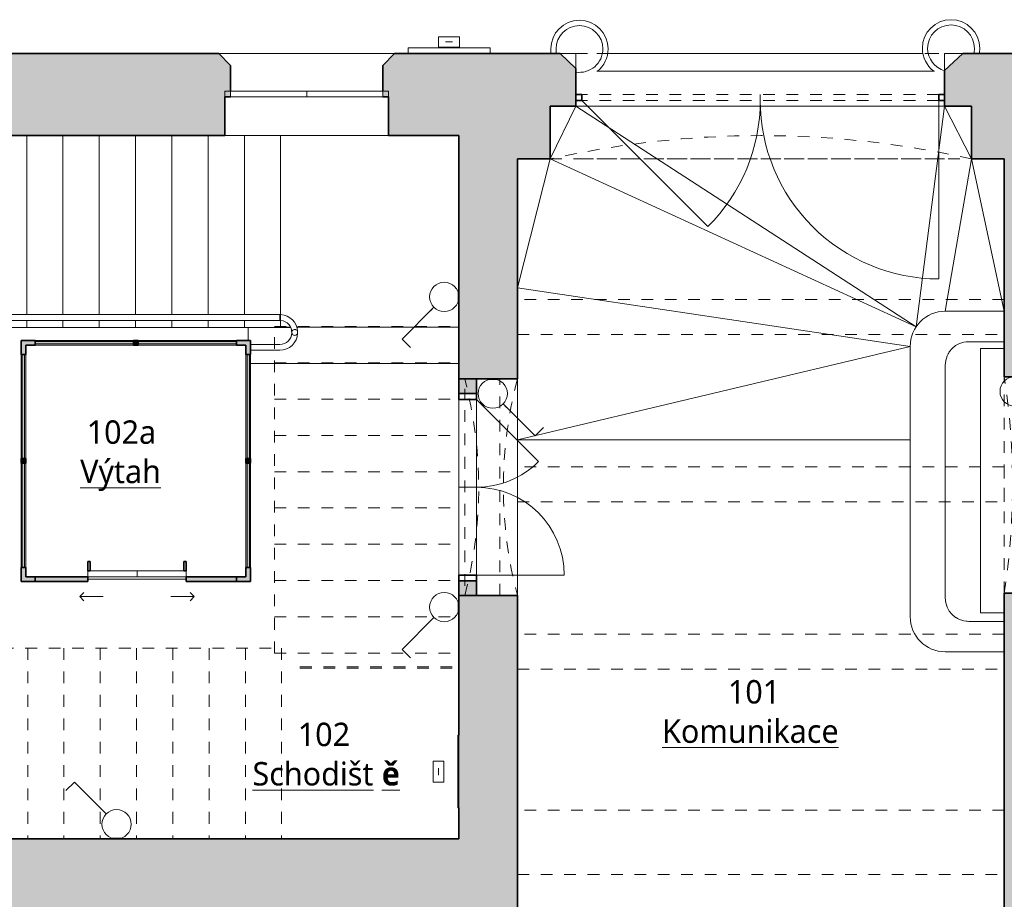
# Model space of a CAD drawing. Header units: metres. Extents: x -0.3 to 46.2, y -4.9 to 27.9.
# Tile 8 of 18: x 13.4 to 21.8, y 7.5 to 15. Entities that reach past the tile are written whole.
import ezdxf

# ---------------------------------------------------------------- set-up
doc = ezdxf.new("R2010")
doc.units = ezdxf.units.M
for name, pattern in [('AV - Carkovana 2mm', [0.0027, 0.002, -0.0007]), ('AV - Cerch_ 1 tecka 4mm', [0.006, 0.004, -0.001, 0, -0.001]), ('AV - Cerch_ 2 tecky 4mm', [0.008, 0.004, -0.0015, 0, -0.001, 0, -0.0015])]:
    doc.linetypes.add(name, pattern=pattern)
doc.layers.add('AV-MISTNOSTI', color=5, linetype='Continuous', lineweight=5, true_color=0x0000ff)
doc.layers.add('AV-TEXTY', color=5, linetype='Continuous', lineweight=13, true_color=0x0000ff)
doc.layers.add('AV-SRAFY', color=7, linetype='Continuous', lineweight=35)
doc.layers.add('AV-STAVBA', color=7, linetype='Continuous', lineweight=18)
doc.styles.add('Trebuchet MS_B', font='trebuc.ttf', dxfattribs={"height": 0.2})

# ---------------------------------------------------------------- blocks, each defined once
blk = doc.blocks.new('GM_Otvor s půlkruhovým nadpražím - 1850x3270-946843-1NP')
at = {"layer": 'AV-STAVBA', "color": 254, "linetype": 'AV - Cerch_ 1 tecka 4mm', "lineweight": 13, "true_color": 0xcccccc}
for p, q in [((-0.925, 0.25), (0.925, 0.25)), ((0.925, -0.25), (-0.925, -0.25))]:
    blk.add_line(p, q, dxfattribs=at)
for centre, start, end in [((0, 6.3266), 261.3447, 278.6553), ((0, -6.3266), 81.3447, 98.6553)]:
    blk.add_arc(centre, 6.1466, start, end, dxfattribs=at)
blk = doc.blocks.new('Systémový panel - Prosklený panel - Interiérový-1045121-1NP')
at = {"layer": 'AV-STAVBA', "true_color": 0xcccccc}
blk.add_hatch(color=254, dxfattribs=at).paths.add_polyline_path([(0.42, -0.01), (0.42, 0.01), (-0.42, 0.01), (-0.42, -0.01), (0.2181, -0.01)])
at = {"layer": 'AV-STAVBA', "color": 254, "true_color": 0xcccccc}
for p, q in [((0.42, 0.01), (-0.42, 0.01)), ((-0.42, 0.01), (-0.42, -0.01)), ((0.42, -0.01), (0.42, 0.01)), ((-0.42, -0.01), (0.42, -0.01))]:
    blk.add_line(p, q, dxfattribs=at)
blk = doc.blocks.new('Systémový panel - Prosklený panel - Interiérový-1045395-1NP')
at = {"layer": 'AV-STAVBA', "true_color": 0xcccccc}
blk.add_hatch(color=254, dxfattribs=at).paths.add_polyline_path([(-0.445, 0.01), (-0.445, -0.01), (0.445, -0.01), (0.445, 0.01), (0.2493, 0.01)])
at = {"layer": 'AV-STAVBA', "color": 254, "true_color": 0xcccccc}
for p, q in [((0.445, 0.01), (-0.445, 0.01)), ((-0.445, 0.01), (-0.445, -0.01)), ((0.445, -0.01), (0.445, 0.01)), ((-0.445, -0.01), (0.445, -0.01))]:
    blk.add_line(p, q, dxfattribs=at)
blk = doc.blocks.new('L Corner Mullion - 100x100-1044972-1NP')
at = {"layer": 'AV-STAVBA', "true_color": 0xcccccc}
blk.add_hatch(color=254, dxfattribs=at).paths.add_polyline_path([(-0.02, 0.1), (-0.02, 0.02), (-0.1, 0.02), (-0.1, -0.02), (0.02, -0.02), (0.02, 0.1)])
at = {"layer": 'AV-STAVBA', "color": 254, "lineweight": 35, "true_color": 0xcccccc}
for p, q in [((0.02, 0.1), (-0.02, 0.1)), ((-0.02, 0.1), (-0.02, 0.02)), ((0.02, -0.02), (0.02, 0.1)), ((-0.02, 0.02), (-0.1, 0.02)), ((-0.1, 0.02), (-0.1, -0.02)), ((-0.1, -0.02), (0.02, -0.02))]:
    blk.add_line(p, q, dxfattribs=at)
blk = doc.blocks.new('L Corner Mullion - 100x100-1045031-1NP')
at = {"layer": 'AV-STAVBA', "true_color": 0xcccccc}
blk.add_hatch(color=254, dxfattribs=at).paths.add_polyline_path([(-0.02, 0.1), (0.02, 0.1), (0.02, -0.02), (-0.1, -0.02), (-0.1, 0.02), (-0.02, 0.02)])
at = {"layer": 'AV-STAVBA', "color": 254, "lineweight": 35, "true_color": 0xcccccc}
for p, q in [((-0.02, 0.1), (0.02, 0.1)), ((-0.02, 0.02), (-0.02, 0.1)), ((0.02, 0.1), (0.02, -0.02)), ((-0.1, -0.02), (-0.1, 0.02)), ((-0.1, 0.02), (-0.02, 0.02)), ((0.02, -0.02), (-0.1, -0.02))]:
    blk.add_line(p, q, dxfattribs=at)
blk = doc.blocks.new('Obdélníková příčel - Koncepční příčel interiérová 80_40-1045120-1NP')
at = {"layer": 'AV-STAVBA', "color": 254, "true_color": 0xcccccc}
for p, q in [((13.5448, 12.2982), (14.3848, 12.2982)), ((14.3848, 12.2582), (13.5448, 12.2582))]:
    blk.add_line(p, q, dxfattribs=at)
blk = doc.blocks.new('L Corner Mullion - 100x100-1044994-1NP')
at = {"layer": 'AV-STAVBA', "true_color": 0xcccccc}
blk.add_hatch(color=254, dxfattribs=at).paths.add_polyline_path([(0.02, 0.1), (-0.02, 0.1), (-0.02, 0.02), (-0.1, 0.02), (-0.1, -0.02), (0.02, -0.02)])
at = {"layer": 'AV-STAVBA', "color": 254, "lineweight": 35, "true_color": 0xcccccc}
for p, q in [((0.02, 0.1), (-0.02, 0.1)), ((-0.02, 0.1), (-0.02, 0.02)), ((0.02, -0.02), (0.02, 0.1)), ((-0.02, 0.02), (-0.1, 0.02)), ((-0.1, 0.02), (-0.1, -0.02)), ((-0.1, -0.02), (0.02, -0.02))]:
    blk.add_line(p, q, dxfattribs=at)
blk = doc.blocks.new('Obdélníková příčel - Koncepční příčel interiérová 80_40-1045391-1NP')
at = {"layer": 'AV-STAVBA', "color": 254, "true_color": 0xcccccc}
for p, q in [((13.4248, 10.3582), (13.4248, 11.2482)), ((13.4648, 11.2482), (13.4648, 10.3582))]:
    blk.add_line(p, q, dxfattribs=at)
blk = doc.blocks.new('L Corner Mullion - 100x100-1045567-1NP')
at = {"layer": 'AV-STAVBA', "true_color": 0xcccccc}
blk.add_hatch(color=254, dxfattribs=at).paths.add_polyline_path([(-0.1, -0.02), (0.02, -0.02), (0.02, 0.1), (-0.02, 0.1), (-0.02, 0.02), (-0.1, 0.02)])
at = {"layer": 'AV-STAVBA', "color": 254, "lineweight": 35, "true_color": 0xcccccc}
for p, q in [((0.02, 0.1), (-0.02, 0.1)), ((-0.02, 0.1), (-0.02, 0.02)), ((0.02, -0.02), (0.02, 0.1)), ((-0.02, 0.02), (-0.1, 0.02)), ((-0.1, 0.02), (-0.1, -0.02)), ((-0.1, -0.02), (0.02, -0.02))]:
    blk.add_line(p, q, dxfattribs=at)
blk = doc.blocks.new('Obdélníková příčel - Koncepční příčel interiérová 40_40-1045116-1NP')
at = {"layer": 'AV-STAVBA', "true_color": 0xcccccc}
blk.add_hatch(color=254, dxfattribs=at).paths.add_polyline_path([(-0.02, 0.02), (0.02, 0.02), (0.02, -0.02), (-0.02, -0.02)])
at = {"layer": 'AV-STAVBA', "color": 254, "lineweight": 35, "true_color": 0xcccccc}
for p, q in [((-0.02, 0.02), (0.02, 0.02)), ((-0.02, -0.02), (-0.02, 0.02)), ((0.02, 0.02), (0.02, -0.02)), ((0.02, -0.02), (-0.02, -0.02))]:
    blk.add_line(p, q, dxfattribs=at)
blk = doc.blocks.new('Obdélníková příčel - Koncepční příčel interiérová 40_40-V2-1NP')
at = {"layer": 'AV-STAVBA', "true_color": 0xcccccc}
blk.add_hatch(color=254, dxfattribs=at).paths.add_polyline_path([(-0.02, -0.02), (-0.02, 0.02), (0.02, 0.02), (0.02, -0.02)])
at = {"layer": 'AV-STAVBA', "color": 254, "lineweight": 35, "true_color": 0xcccccc}
for p, q in [((-0.02, 0.02), (0.02, 0.02)), ((-0.02, -0.02), (-0.02, 0.02)), ((0.02, 0.02), (0.02, -0.02)), ((0.02, -0.02), (-0.02, -0.02))]:
    blk.add_line(p, q, dxfattribs=at)
blk = doc.blocks.new('DO_2_Ocel__posuvné_výtahové - 800x1970-1045821-1NP')
at = {"layer": 'AV-STAVBA', "color": 254, "lineweight": 35, "true_color": 0xcccccc}
for p, q in [((-0.4, 0.15), (-0.42, 0.15)), ((-0.42, 0.15), (-0.42, 0.07)), ((-0.4, 0.07), (-0.4, 0.15)), ((0.42, 0.15), (0.4, 0.15)), ((0.4, 0.15), (0.4, 0.07)), ((0.42, 0.07), (0.42, 0.15)), ((-0.42, 0.07), (-0.4, 0.07)), ((0.4, 0.07), (0.42, 0.07))]:
    blk.add_line(p, q, dxfattribs=at)
at = {"layer": 'AV-STAVBA', "color": 254, "linetype": 'AV - Cerch_ 1 tecka 4mm', "true_color": 0xcccccc}
blk.add_line((-0.52, 0.02), (0.52, 0.02), dxfattribs=at)
at = {"layer": 'AV-STAVBA', "color": 254, "true_color": 0xcccccc}
for p, q in [((-0.42, 0.07), (0, 0.07)), ((-0.42, 0.02), (-0.42, 0.07)), ((0, 0.02), (-0.42, 0.02)), ((0, 0.07), (0.42, 0.07)), ((0, 0.07), (0.42, 0.07)), ((0, 0.02), (0, 0.07)), ((0.42, 0.02), (0, 0.02)), ((0.42, 0.07), (0.42, 0.02)), ((-0.4896, -0.15), (-0.4542, -0.1146)), ((-0.4896, -0.15), (-0.2896, -0.15)), ((-0.4896, -0.15), (-0.4542, -0.1854)), ((0.4896, -0.15), (0.2896, -0.15)), ((0.4896, -0.15), (0.4542, -0.1146)), ((0.4896, -0.15), (0.4542, -0.1854))]:
    blk.add_line(p, q, dxfattribs=at)
blk = doc.blocks.new('WI_2222_bez středního sloupku - 1400x3440-1056768-1NP')
at = {"layer": 'AV-STAVBA', "color": 254, "true_color": 0xcccccc}
for p, q in [((-0.7, -0.02), (-0.7, 0.03)), ((-0.7, 0.03), (0.7, 0.03)), ((0, 0.03), (-0.65, 0.03)), ((-0.65, 0.03), (-0.65, -0.02)), ((-0.65, -0.02), (-0.65, 0.03)), ((0.65, 0.03), (0, 0.03)), ((0, 0.03), (0, -0.02)), ((0, 0.03), (0, -0.02)), ((0.65, 0.03), (0.65, -0.02)), ((0.65, -0.02), (0.65, 0.03)), ((0.7, -0.02), (0.7, 0.03)), ((-0.7, -0.02), (0.7, -0.02)), ((-0.65, -0.02), (0, -0.02)), ((0, -0.02), (0.65, -0.02))]:
    blk.add_line(p, q, dxfattribs=at)
blk = doc.blocks.new('GM_Nika s klenutým nadpražím - 3600x5090-1339502-1NP')
at = {"layer": 'AV-STAVBA', "color": 254, "linetype": 'AV - Cerch_ 1 tecka 4mm', "lineweight": 13, "true_color": 0xcccccc}
for p, q in [((1.8, 0.45), (-1.8, 0.45)), ((1.8, -0.45), (-1.8, -0.45))]:
    blk.add_line(p, q, dxfattribs=at)
blk.add_arc((0, 8.45), 8.2, 257.31962, 282.68038, dxfattribs=at)
blk = doc.blocks.new('DO_2_Ocel__členěné prosklené vrata - 1500x1970-1344151-1NP')
at = {"layer": 'AV-STAVBA', "color": 254, "true_color": 0xcccccc}
for p, q in [((-1.525, 1.475), (-1.525, -0.05)), ((1.525, -0.05), (0.4467, 1.0283)), ((0, -0.05), (0, -0.1))]:
    blk.add_line(p, q, dxfattribs=at)
at = {"layer": 'AV-STAVBA', "color": 254, "linetype": 'AV - Cerch_ 1 tecka 4mm', "true_color": 0xcccccc}
for p, q in [((-1.575, 0.45), (1.575, 0.45)), ((-1.525, -0.05), (1.525, -0.05)), ((-1.525, -0.1), (1.525, -0.1)), ((1.575, -0.45), (-1.575, -0.45))]:
    blk.add_line(p, q, dxfattribs=at)
at = {"layer": 'AV-STAVBA', "color": 254, "lineweight": 35, "true_color": 0xcccccc}
for p, q in [((-1.525, -0.05), (-1.575, -0.05)), ((-1.525, -0.1), (-1.525, -0.05)), ((1.575, -0.05), (1.525, -0.05)), ((1.525, -0.05), (1.525, -0.1)), ((-1.575, -0.1), (-1.525, -0.1)), ((1.525, -0.1), (1.575, -0.1))]:
    blk.add_line(p, q, dxfattribs=at)
at = {"layer": 'AV-STAVBA', "color": 254, "true_color": 0xcccccc}
for centre, start, end in [((-1.525, -0.05), 360, 90), ((1.525, -0.05), 135, 180)]:
    blk.add_arc(centre, 1.525, start, end, dxfattribs=at)
blk = doc.blocks.new('GM_Otvor s klenutým nadpražím - 1850x3500-1358595-1NP')
at = {"layer": 'AV-STAVBA', "color": 254, "linetype": 'AV - Cerch_ 1 tecka 4mm', "lineweight": 13, "true_color": 0xcccccc}
for p, q in [((-0.925, 0.25), (0.925, 0.25)), ((0.8415, -0.2), (-0.8415, -0.2))]:
    blk.add_line(p, q, dxfattribs=at)
for centre, start, end in [((0, 3.7551), 255.21663, 284.78337), ((0, -3.7051), 75.21663, 104.78337)]:
    blk.add_arc(centre, 3.6251, start, end, dxfattribs=at)
blk = doc.blocks.new('GM_Otvor_obdélníkový - 3150x3150-1359209-1NP')
at = {"layer": 'AV-STAVBA', "color": 254, "linetype": 'AV - Cerch_ 1 tecka 4mm', "lineweight": 13, "true_color": 0xcccccc}
for p, q in [((-0.925, 0.175), (0.925, 0.175)), ((-0.925, -0.175), (0.925, -0.175)), ((-0.925, -0.175), (0.925, -0.175))]:
    blk.add_line(p, q, dxfattribs=at)
blk = doc.blocks.new('DO_2-L_Obl__členěné_222 - 1250x2750_zdobné-1359526-1NP')
at = {"layer": 'AV-STAVBA', "color": 254, "true_color": 0xcccccc}
for p, q in [((0.75, 0.695), (0.75, -0.055)), ((-0.75, -0.055), (-0.2197, 0.4753)), ((-0.75, -0.055), (0.75, -0.055)), ((-0.75, -0.205), (-0.75, -0.055)), ((0, -0.055), (0, -0.205)), ((0.75, -0.205), (0.75, -0.055)), ((-0.8, -0.205), (-0.75, -0.205)), ((-0.75, -0.205), (0.75, -0.205)), ((0.75, -0.205), (0.8, -0.205))]:
    blk.add_line(p, q, dxfattribs=at)
at = {"layer": 'AV-STAVBA', "color": 254, "lineweight": 35, "true_color": 0xcccccc}
for p, q in [((-0.75, -0.055), (-0.8, -0.055)), ((-0.75, -0.205), (-0.75, -0.055)), ((0.8, -0.055), (0.75, -0.055)), ((0.75, -0.055), (0.75, -0.205)), ((-0.8, -0.205), (-0.75, -0.205)), ((0.75, -0.205), (0.8, -0.205))]:
    blk.add_line(p, q, dxfattribs=at)
at = {"layer": 'AV-STAVBA', "color": 254, "linetype": 'AV - Cerch_ 1 tecka 4mm', "true_color": 0xcccccc}
for p, q in [((-0.75, -0.055), (0.75, -0.055)), ((-0.8, -0.205), (0.8, -0.205)), ((-0.75, -0.205), (0.75, -0.205))]:
    blk.add_line(p, q, dxfattribs=at)
at = {"layer": 'AV-STAVBA', "color": 254, "true_color": 0xcccccc}
for centre, start, end in [((0.75, -0.055), 90, 180), ((-0.75, -0.055), 360, 45)]:
    blk.add_arc(centre, 0.75, start, end, dxfattribs=at)
blk = doc.blocks.new('Railing - BA_Zdobný sloupek zábradlí-1391636-1NP')
at = {"layer": 'AV-STAVBA', "color": 254, "true_color": 0xcccccc}
for p, q in [((0.025, 0.025), (-0.025, 0.025)), ((-0.025, 0.025), (-0.025, -0.025)), ((0.025, -0.025), (0.025, 0.025)), ((-0.025, -0.025), (0.025, -0.025))]:
    blk.add_line(p, q, dxfattribs=at)
at = {"layer": 'AV-STAVBA', "color": 254, "true_color": 0xcccccc, "flags": 128}
for points in [[(0.02, 0), (0.02, 0.0008), (0.0199, 0.0016), (0.0199, 0.0024), (0.0197, 0.0032), (0.0196, 0.004), (0.0194, 0.0048), (0.0192, 0.0055), (0.019, 0.0063), (0.0187, 0.007), (0.0184, 0.0078), (0.0181, 0.0085), (0.0177, 0.0092), (0.0174, 0.0099), (0.0169, 0.0106), (0.0165, 0.0113), (0.016, 0.0119), (0.0156, 0.0126), (0.015, 0.0132), (0.0145, 0.0138), (0.0139, 0.0143), (0.0133, 0.0149), (0.0127, 0.0154), (0.0121, 0.0159), (0.0115, 0.0164), (0.0108, 0.0168), (0.0101, 0.0172), (0.0094, 0.0176), (0.0087, 0.018), (0.008, 0.0183), (0.0072, 0.0186), (0.0065, 0.0189), (0.0057, 0.0192), (0.005, 0.0194), (0.0042, 0.0196), (0.0034, 0.0197), (0.0026, 0.0198), (0.0018, 0.0199), (0.001, 0.02), (0.0002, 0.02), (-0.0006, 0.02), (-0.0014, 0.02), (-0.0022, 0.0199), (-0.003, 0.0198), (-0.0038, 0.0196), (-0.0045, 0.0195), (-0.0053, 0.0193), (-0.0061, 0.0191), (-0.0068, 0.0188), (-0.0076, 0.0185), (-0.0083, 0.0182), (-0.009, 0.0178), (-0.0097, 0.0175), (-0.0104, 0.0171), (-0.0111, 0.0166), (-0.0118, 0.0162), (-0.0124, 0.0157), (-0.013, 0.0152), (-0.0136, 0.0146), (-0.0142, 0.0141), (-0.0147, 0.0135), (-0.0153, 0.0129), (-0.0158, 0.0123), (-0.0163, 0.0116), (-0.0167, 0.011), (-0.0171, 0.0103), (-0.0175, 0.0096), (-0.0179, 0.0089), (-0.0182, 0.0082), (-0.0186, 0.0074), (-0.0188, 0.0067), (-0.0191, 0.0059), (-0.0193, 0.0052), (-0.0195, 0.0044), (-0.0197, 0.0036), (-0.0198, 0.0028), (-0.0199, 0.002), (-0.02, 0.0012), (-0.02, 0.0004), (-0.02, 0)], [(-0.02, 0), (-0.02, -0.0008), (-0.0199, -0.0016), (-0.0199, -0.0024), (-0.0197, -0.0032), (-0.0196, -0.004), (-0.0194, -0.0048), (-0.0192, -0.0055), (-0.019, -0.0063), (-0.0187, -0.007), (-0.0184, -0.0078), (-0.0181, -0.0085), (-0.0177, -0.0092), (-0.0174, -0.0099), (-0.0169, -0.0106), (-0.0165, -0.0113), (-0.016, -0.0119), (-0.0156, -0.0126), (-0.015, -0.0132), (-0.0145, -0.0138), (-0.0139, -0.0143), (-0.0133, -0.0149), (-0.0127, -0.0154), (-0.0121, -0.0159), (-0.0115, -0.0164), (-0.0108, -0.0168), (-0.0101, -0.0172), (-0.0094, -0.0176), (-0.0087, -0.018), (-0.008, -0.0183), (-0.0072, -0.0186), (-0.0065, -0.0189), (-0.0057, -0.0192), (-0.005, -0.0194), (-0.0042, -0.0196), (-0.0034, -0.0197), (-0.0026, -0.0198), (-0.0018, -0.0199), (-0.001, -0.02), (-0.0002, -0.02), (0.0006, -0.02), (0.0014, -0.02), (0.0022, -0.0199), (0.003, -0.0198), (0.0038, -0.0196), (0.0045, -0.0195), (0.0053, -0.0193), (0.0061, -0.0191), (0.0068, -0.0188), (0.0076, -0.0185), (0.0083, -0.0182), (0.009, -0.0178), (0.0097, -0.0175), (0.0104, -0.0171), (0.0111, -0.0166), (0.0118, -0.0162), (0.0124, -0.0157), (0.013, -0.0152), (0.0136, -0.0146), (0.0142, -0.0141), (0.0147, -0.0135), (0.0153, -0.0129), (0.0158, -0.0123), (0.0163, -0.0116), (0.0167, -0.011), (0.0171, -0.0103), (0.0175, -0.0096), (0.0179, -0.0089), (0.0182, -0.0082), (0.0186, -0.0074), (0.0188, -0.0067), (0.0191, -0.0059), (0.0193, -0.0052), (0.0195, -0.0044), (0.0197, -0.0036), (0.0198, -0.0028), (0.0199, -0.002), (0.02, -0.0012), (0.02, -0.0004), (0.02, 0)]]:
    blk.add_lwpolyline(points, dxfattribs=at)
at = {"layer": 'AV-STAVBA', "color": 254, "true_color": 0xcccccc}
for radius, start, end in [(0.06, 115.30778, 180), (0.04, 49.75481, 180), (0.06, 30.60046, 64.69222), (0.06, 180, 340.24487), (0.04, 180, 330)]:
    blk.add_arc((0, 0), radius, start, end, dxfattribs=at)
blk = doc.blocks.new('Railing - Railing-1388629-1NP')
at = {"layer": 'AV-STAVBA', "color": 254, "true_color": 0xcccccc}
for p, q in [((12.852, 12.5182), (12.8298, 12.5182)), ((12.852, 12.4682), (12.8348, 12.4682)), ((15.6348, 12.5182), (12.852, 12.5182)), ((15.6348, 12.4682), (12.852, 12.4682)), ((15.6348, 12.5182), (15.6348, 12.4682))]:
    blk.add_line(p, q, dxfattribs=at)
at = {"rotation": 270}
blk.add_blockref('Railing - BA_Zdobný sloupek zábradlí-1391636-1NP', (12.8048, 12.4932), dxfattribs=at)
blk = doc.blocks.new('SFR_Trám_obdelník - 300x380-1644634-1NP')
at = {"layer": 'AV-STAVBA', "color": 254, "linetype": 'AV - Cerch_ 1 tecka 4mm', "lineweight": 13, "true_color": 0xcccccc}
for p, q in [((2.08, 0.15), (-2.08, 0.15)), ((-2.08, 0.15), (-2.08, -0.15)), ((2.08, -0.15), (2.08, 0.15)), ((-2.08, -0.15), (2.08, -0.15))]:
    blk.add_line(p, q, dxfattribs=at)
blk = doc.blocks.new('SFR_Trám_obdelník - 550x1100-1392536-1NP')
at = {"layer": 'AV-STAVBA', "color": 254, "linetype": 'AV - Cerch_ 1 tecka 4mm', "lineweight": 13, "true_color": 0xcccccc}
for p, q in [((2.08, 0.275), (-2.08, 0.275)), ((-2.08, 0.275), (-2.08, -0.275)), ((2.08, -0.275), (2.08, 0.275)), ((-2.08, -0.275), (2.08, -0.275))]:
    blk.add_line(p, q, dxfattribs=at)
blk = doc.blocks.new('Railing - R_25 mm-1399304-1NP')
at = {"layer": 'AV-STAVBA', "color": 254, "true_color": 0xcccccc, "flags": 128}
for points in [[(-0.025, 0), (-0.0244, 0.0056), (-0.0225, 0.0108), (-0.0195, 0.0156), (-0.0156, 0.0195), (-0.0108, 0.0225), (-0.0056, 0.0244), (0, 0.025)], [(0, 0.025), (0.0056, 0.0244), (0.0108, 0.0225), (0.0156, 0.0195), (0.0195, 0.0156), (0.0225, 0.0108), (0.0244, 0.0056), (0.025, 0)], [(0, -0.025), (-0.0056, -0.0244), (-0.0108, -0.0225), (-0.0156, -0.0195), (-0.0195, -0.0156), (-0.0225, -0.0108), (-0.0244, -0.0056), (-0.025, 0)], [(0.025, 0), (0.0244, -0.0056), (0.0225, -0.0108), (0.0195, -0.0156), (0.0156, -0.0195), (0.0108, -0.0225), (0.0056, -0.0244), (0, -0.025)]]:
    blk.add_lwpolyline(points, dxfattribs=at)
blk = doc.blocks.new('Railing - Railing-1399114-1NP')
at = {"layer": 'AV-STAVBA', "color": 254, "true_color": 0xcccccc}
for p, q in [((15.6348, 12.2632), (15.3848, 12.2632)), ((15.6348, 12.2132), (15.3848, 12.2132))]:
    blk.add_line(p, q, dxfattribs=at)
for radius, start, end in [(0.1025, 270, 85.90264), (0.1525, 2.63199, 87.27161), (0.1525, 270, 357.36801)]:
    blk.add_arc((15.6348, 12.3657), radius, start, end, dxfattribs=at)
blk.add_blockref('Railing - R_25 mm-1399304-1NP', (15.7623, 12.3657))
blk = doc.blocks.new('SFR_IPE - IPE 220-1424619-1NP')
at = {"layer": 'AV-STAVBA', "color": 254, "linetype": 'AV - Carkovana 2mm', "true_color": 0xcccccc}
for p, q in [((0.6799, 0.0065), (-0.6776, 0.0065)), ((0.6799, -0.0065), (-0.6776, -0.0065))]:
    blk.add_line(p, q, dxfattribs=at)
blk = doc.blocks.new('D0089 - 1514 - OÚPSŘ_Benešova_rvt-1-1NP')
at = {"layer": 'AV-SRAFY', "lineweight": 18, "true_color": 0xcccccc}
h = blk.add_hatch(color=254, dxfattribs=at)
h.paths.add_polyline_path([(13.421, 14.0482), (15.1648, 14.0482), (15.1648, 14.3782), (15.2148, 14.3782), (15.2148, 14.6482), (15.1148, 14.7482), (13.3148, 14.7482), (13.2148, 14.6482), (13.2148, 14.3782), (13.2648, 14.3782), (13.2648, 14.0482)])
h.paths.add_polyline_path([(17.1648, 14.0482), (17.4148, 14.0482), (17.4148, 14.7482), (16.6148, 14.7482), (16.5148, 14.6482), (16.5148, 14.3782), (16.5648, 14.3782), (16.5648, 14.0482)])
h.paths.add_polyline_path([(10.6548, 14.0482), (11.8648, 14.0482), (11.8648, 14.3782), (11.9148, 14.3782), (11.9148, 14.6482), (11.8148, 14.7482), (10.6548, 14.7482)])
h = blk.add_hatch(color=254, dxfattribs=at)
h.paths.add_polyline_path([(21.8248, 13.8482), (22.3248, 13.8482), (22.3248, 14.7482), (21.4698, 14.7482), (21.3148, 14.6029), (21.3148, 14.2982), (21.5448, 14.2982), (21.5448, 13.8482), (21.5485, 13.8482)])
h.paths.add_polyline_path([(17.6648, 13.8482), (17.9448, 13.8482), (17.9448, 14.2982), (18.1648, 14.2982), (18.1648, 14.6216), (18.0298, 14.7482), (17.4148, 14.7482), (17.4148, 13.8482), (17.4848, 13.8482)])
h = blk.add_hatch(color=254, dxfattribs=at)
h.paths.add_polyline_path([(17.1648, 7.3582), (17.6648, 7.3582), (17.6648, 10.1182), (17.1648, 10.1182), (17.1648, 8.0382)])
h.paths.add_polyline_path([(17.1648, 11.9682), (17.6648, 11.9682), (17.6648, 13.8482), (17.4148, 13.8482), (17.4148, 14.0482), (17.1648, 14.0482), (17.1648, 12.4966)])
h = blk.add_hatch(color=254, dxfattribs=at)
h.paths.add_polyline_path([(22.3248, 8.5282), (22.3248, 10.137), (21.8248, 10.137), (21.8248, 8.5282)])
h.paths.add_polyline_path([(21.8248, 11.987), (22.3248, 11.987), (22.3248, 13.8482), (21.8248, 13.8482), (21.8248, 12.4966)])
h = blk.add_hatch(color=254, dxfattribs=at)
h.paths.add_polyline_path([(17.1648, 10.1182), (17.3148, 10.1182), (17.3148, 10.2432), (17.1648, 10.2432)])
h.paths.add_polyline_path([(17.3148, 11.8432), (17.3148, 11.9682), (17.1648, 11.9682), (17.1648, 11.8432)])
h = blk.add_hatch(color=254, dxfattribs=at)
h.paths.add_polyline_path([(13.9948, 10.2382), (13.9948, 10.2782), (13.5448, 10.2782), (13.5448, 10.2382)])
h.paths.add_polyline_path([(15.2648, 10.2382), (15.2648, 10.2782), (14.8348, 10.2782), (14.8348, 10.2382)])
h = blk.add_hatch(color=254, dxfattribs=at)
h.paths.add_polyline_path([(22.4048, 1.3482), (22.4048, 4.0882), (21.8248, 4.0882), (21.8248, 1.3482)])
h.paths.add_polyline_path([(21.8248, 5.9882), (22.4048, 5.9882), (22.4048, 8.5282), (21.8248, 8.5282), (21.8248, 6.7202)])
blk.add_hatch(color=254, dxfattribs=at).paths.add_polyline_path([(17.1648, 7.3582), (17.1648, 8.0382), (10.4548, 8.0382), (10.4548, 7.3582), (17.1148, 7.3582)])
at = {"layer": 'AV-STAVBA', "color": 254, "lineweight": 35, "true_color": 0xcccccc}
for p, q in [((15.1148, 14.7482), (13.3148, 14.7482)), ((15.2148, 14.6482), (15.1148, 14.7482)), ((16.6148, 14.7482), (16.5148, 14.6482)), ((17.4148, 14.7482), (16.6148, 14.7482)), ((18.0298, 14.7482), (17.4148, 14.7482)), ((18.1648, 14.6216), (18.0298, 14.7482)), ((21.4698, 14.7482), (21.3148, 14.6029)), ((22.3248, 14.7482), (21.4698, 14.7482)), ((15.2148, 14.4282), (15.2148, 14.6482)), ((16.5148, 14.6482), (16.5148, 14.4282)), ((18.1648, 14.2982), (18.1648, 14.6216)), ((21.3148, 14.6029), (21.3148, 14.2982)), ((15.1648, 14.0482), (15.1648, 14.3782)), ((15.1648, 14.3782), (15.2148, 14.3782)), ((16.5148, 14.3782), (16.5648, 14.3782)), ((16.5648, 14.3782), (16.5648, 14.0482)), ((17.9448, 13.8482), (17.9448, 14.2982)), ((17.9448, 14.2982), (18.1648, 14.2982)), ((21.3148, 14.2982), (21.5448, 14.2982)), ((21.5448, 14.2982), (21.5448, 13.8482)), ((13.2648, 14.0482), (15.1648, 14.0482)), ((16.5648, 14.0482), (17.1648, 14.0482)), ((17.1648, 14.0482), (17.1648, 11.9682)), ((17.6648, 11.9682), (17.6648, 13.8482)), ((17.6648, 13.8482), (17.9448, 13.8482)), ((21.5448, 13.8482), (21.8248, 13.8482)), ((21.8248, 13.8482), (21.8248, 11.987)), ((17.1648, 11.9682), (17.6648, 11.9682)), ((17.1648, 11.9682), (17.1648, 11.8432)), ((17.3148, 11.9682), (17.1648, 11.9682)), ((17.3148, 11.8432), (17.3148, 11.9682)), ((21.8248, 11.987), (22.3248, 11.987)), ((17.1648, 11.8432), (17.3148, 11.8432)), ((13.9948, 10.2782), (13.5448, 10.2782)), ((13.5448, 10.2782), (13.5448, 10.2382)), ((13.9948, 10.2382), (13.9948, 10.2782)), ((15.2648, 10.2782), (14.8348, 10.2782)), ((14.8348, 10.2782), (14.8348, 10.2382)), ((15.2648, 10.2382), (15.2648, 10.2782)), ((13.5448, 10.2382), (13.9948, 10.2382)), ((14.8348, 10.2382), (15.2648, 10.2382)), ((17.1648, 10.2432), (17.1648, 10.1182)), ((17.3148, 10.2432), (17.1648, 10.2432)), ((17.3148, 10.1182), (17.3148, 10.2432)), ((17.1648, 10.1182), (17.1648, 8.9233)), ((17.6648, 10.1182), (17.1648, 10.1182)), ((17.1648, 10.1182), (17.3148, 10.1182)), ((17.6648, 7.3582), (17.6648, 10.1182)), ((22.3248, 10.137), (21.8248, 10.137)), ((21.8248, 10.137), (21.8248, 8.5282)), ((21.8248, 8.5282), (21.8248, 5.9882)), ((17.1648, 8.3033), (17.1648, 8.0382)), ((17.1648, 8.0382), (11.2848, 8.0382))]:
    blk.add_line(p, q, dxfattribs=at)
at = {"layer": 'AV-STAVBA', "color": 254, "true_color": 0xcccccc}
for p, q in [((15.1148, 14.7482), (16.6148, 14.7482)), ((18.0298, 14.7482), (18.1648, 14.7482)), ((18.1648, 14.6216), (18.1648, 14.7482)), ((21.1291, 14.7482), (18.4362, 14.7482)), ((21.3148, 14.7482), (21.4698, 14.7482)), ((21.3148, 14.7482), (21.3148, 14.6029)), ((18.3428, 14.5982), (21.2273, 14.5982)), ((17.9448, 13.8482), (18.1648, 14.2982)), ((21.0712, 12.4137), (18.1648, 14.2982)), ((18.1648, 14.2982), (21.3148, 14.2982)), ((21.0713, 12.4137), (21.3148, 14.2982)), ((21.5448, 13.8482), (21.3148, 14.2982)), ((13.472, 12.5182), (13.472, 14.0482)), ((13.782, 12.5182), (13.782, 14.0482)), ((14.092, 12.5182), (14.092, 14.0482)), ((14.402, 12.5182), (14.402, 14.0482)), ((14.712, 12.5182), (14.712, 14.0482)), ((15.022, 12.5182), (15.022, 14.0482)), ((16.5648, 14.0482), (15.1648, 14.0482)), ((15.332, 12.5182), (15.332, 14.0482)), ((15.642, 12.4082), (15.642, 14.0482)), ((17.6648, 12.7482), (17.9448, 13.8482)), ((21.0712, 12.4137), (17.9448, 13.8482)), ((21.3207, 12.547), (21.5448, 13.8482)), ((21.8248, 12.547), (21.5448, 13.8482)), ((17.6648, 12.7482), (21.0207, 12.247)), ((21.8248, 12.547), (21.3207, 12.547)), ((13.472, 12.4082), (13.472, 12.4682)), ((13.782, 12.4082), (13.782, 12.4682)), ((14.092, 12.4082), (14.092, 12.4682)), ((14.402, 12.4082), (14.402, 12.4682)), ((14.712, 12.4082), (14.712, 12.4682)), ((15.022, 12.4082), (15.022, 12.4682)), ((15.332, 12.4082), (15.332, 12.4682)), ((13.472, 12.4082), (13.162, 12.4082)), ((13.782, 12.4082), (13.472, 12.4082)), ((14.092, 12.4082), (13.782, 12.4082)), ((14.402, 12.4082), (14.092, 12.4082)), ((14.712, 12.4082), (14.402, 12.4082)), ((15.022, 12.4082), (14.712, 12.4082)), ((15.332, 12.4082), (15.022, 12.4082)), ((15.642, 12.4082), (15.332, 12.4082)), ((15.3648, 12.2982), (15.3648, 12.4082)), ((15.3654, 12.2982), (15.3654, 12.4082)), ((15.642, 12.4116), (15.7251, 12.4116)), ((15.7268, 12.4082), (15.642, 12.4082)), ((15.7795, 12.4116), (17.1648, 12.4116)), ((15.79, 12.4082), (15.7809, 12.4082)), ((21.8248, 12.287), (21.5207, 12.287)), ((17.6648, 11.4482), (21.0207, 12.247)), ((21.0207, 12.247), (21.0207, 9.937)), ((21.6207, 12.2282), (21.6207, 9.9705)), ((21.8248, 12.2282), (21.6207, 12.2282)), ((15.3848, 12.1016), (17.1648, 12.1016)), ((21.3207, 12.087), (21.3207, 10.097)), ((17.6648, 11.4482), (17.6648, 11.9682)), ((17.1648, 10.2932), (17.1648, 11.7932)), ((17.1648, 10.2932), (17.1648, 11.7932)), ((17.3148, 11.7932), (17.3148, 10.2932)), ((17.6648, 11.4482), (21.0207, 11.4482)), ((17.6648, 10.1182), (17.6648, 11.4482)), ((14.8348, 10.2582), (13.9948, 10.2582)), ((21.6207, 9.9705), (21.8248, 9.9705)), ((21.5207, 9.897), (21.8248, 9.897)), ((21.3207, 9.637), (21.8248, 9.637))]:
    blk.add_line(p, q, dxfattribs=at)
at = {"layer": 'AV-STAVBA', "color": 254, "linetype": 'AV - Cerch_ 2 tecky 4mm', "true_color": 0xcccccc}
for p, q in [((13.472, 12.5182), (13.472, 14.0482)), ((13.782, 12.5182), (13.782, 14.0482)), ((14.092, 12.5182), (14.092, 14.0482)), ((14.402, 12.5182), (14.402, 14.0482)), ((14.712, 12.5182), (14.712, 14.0482)), ((15.022, 12.5182), (15.022, 14.0482)), ((15.332, 12.5182), (15.332, 14.0482)), ((15.642, 12.4082), (15.642, 14.0482)), ((21.8248, 12.547), (21.3207, 12.547)), ((13.472, 12.4082), (13.472, 12.4682)), ((13.782, 12.4082), (13.782, 12.4682)), ((14.092, 12.4082), (14.092, 12.4682)), ((14.402, 12.4082), (14.402, 12.4682)), ((14.712, 12.4082), (14.712, 12.4682)), ((15.022, 12.4082), (15.022, 12.4682)), ((15.332, 12.4082), (15.332, 12.4682)), ((15.5899, 12.4159), (17.1648, 12.4159)), ((15.5899, 9.6259), (15.5899, 12.4159)), ((15.642, 12.4116), (15.7251, 12.4116)), ((15.7795, 12.4116), (17.1648, 12.4116)), ((17.1648, 9.6259), (17.1648, 12.4159)), ((21.8248, 12.287), (21.5207, 12.287)), ((21.0207, 12.247), (21.0207, 9.937)), ((21.6207, 12.2282), (21.6207, 9.9705)), ((21.8248, 12.2282), (21.6207, 12.2282)), ((15.3848, 12.1016), (17.1648, 12.1016)), ((15.5899, 12.1059), (17.1648, 12.1059)), ((15.5899, 12.1059), (17.1648, 12.1059)), ((21.3207, 12.087), (21.3207, 10.097)), ((15.5899, 11.7959), (17.1648, 11.7959)), ((15.5899, 11.7959), (17.1648, 11.7959)), ((15.5899, 11.4859), (17.1648, 11.4859)), ((15.5899, 11.4859), (17.1648, 11.4859)), ((15.5899, 11.1759), (17.1648, 11.1759)), ((15.5899, 11.1759), (17.1648, 11.1759)), ((15.5899, 10.8659), (17.1648, 10.8659)), ((15.5899, 10.8659), (17.1648, 10.8659)), ((15.5899, 10.5559), (17.1648, 10.5559)), ((15.5899, 10.5559), (17.1648, 10.5559)), ((15.5899, 10.2459), (17.1648, 10.2459)), ((15.5899, 10.2459), (17.1648, 10.2459)), ((15.5899, 9.9359), (17.1648, 9.9359)), ((15.5899, 9.9359), (17.1648, 9.9359)), ((21.6207, 9.9705), (21.8248, 9.9705)), ((21.5207, 9.897), (21.8248, 9.897)), ((12.8606, 9.6682), (15.6506, 9.6682)), ((13.4806, 9.6682), (13.4806, 8.0382)), ((13.4806, 9.6682), (13.4806, 8.0382)), ((13.7906, 9.6682), (13.7906, 8.0382)), ((13.7906, 9.6682), (13.7906, 8.0382)), ((14.1006, 9.6682), (14.1006, 8.0382)), ((14.1006, 9.6682), (14.1006, 8.0382)), ((14.4106, 9.6682), (14.4106, 8.0382)), ((14.4106, 9.6682), (14.4106, 8.0382)), ((14.7206, 9.6682), (14.7206, 8.0382)), ((14.7206, 9.6682), (14.7206, 8.0382)), ((15.0306, 9.6682), (15.0306, 8.0382)), ((15.0306, 9.6682), (15.0306, 8.0382)), ((15.3406, 9.6682), (15.3406, 8.0382)), ((15.3406, 9.6682), (15.3406, 8.0382)), ((15.5899, 9.6259), (17.1648, 9.6259)), ((15.5899, 9.6259), (17.1648, 9.6259)), ((15.6506, 9.6682), (15.6506, 8.0382)), ((15.6506, 9.6682), (15.6506, 8.0382)), ((17.1648, 8.0382), (17.1648, 9.6259)), ((21.3207, 9.637), (21.8248, 9.637)), ((12.8606, 8.0382), (15.6506, 8.0382)), ((15.6506, 8.0382), (17.1648, 8.0382))]:
    blk.add_line(p, q, dxfattribs=at)
at = {"layer": 'AV-STAVBA', "color": 254, "true_color": 0xcccccc}
for centre, radius, start, end in [((18.1948, 14.7882), 0.245, 0, 180), ((18.1948, 14.7882), 0.2, 360, 180), ((21.3698, 14.7932), 0.245, 0, 180), ((21.3698, 14.7932), 0.2, 360, 180), ((18.1948, 14.7882), 0.245, 180, 189.39648), ((18.1948, 14.7882), 0.2, 180, 191.53696), ((18.1948, 14.7882), 0.2, 261.37307, 360), ((18.1948, 14.7882), 0.245, 308.87806, 0), ((21.3698, 14.7932), 0.245, 180, 232.94295), ((21.3698, 14.7932), 0.2, 180, 254.03799), ((21.3698, 14.7932), 0.2, 346.99712, 360), ((21.3698, 14.7932), 0.245, 349.4162, 0), ((21.3207, 12.247), 0.3, 90, 180), ((21.5207, 12.087), 0.2, 90, 180), ((21.5207, 10.097), 0.2, 180, 270), ((21.3207, 9.937), 0.3, 180, 270)]:
    blk.add_arc(centre, radius, start, end, dxfattribs=at)
at = {"layer": 'AV-STAVBA', "color": 254, "linetype": 'AV - Cerch_ 2 tecky 4mm', "true_color": 0xcccccc}
for centre, radius, start, end in [((21.3207, 12.247), 0.3, 90, 180), ((21.5207, 12.087), 0.2, 90, 180), ((21.5207, 10.097), 0.2, 180, 270), ((21.3207, 9.937), 0.3, 180, 270)]:
    blk.add_arc(centre, radius, start, end, dxfattribs=at)
at = {"layer": 'AV-STAVBA', "color": 254, "lineweight": 18, "true_color": 0xcccccc}
for name, p, rotation in [('GM_Nika s klenutým nadpražím - 3600x5090-1339502-1NP', (19.7448, 14.2982), 180), ('DO_2_Ocel__členěné prosklené vrata - 1500x1970-1344151-1NP', (19.7398, 14.2982), 180), ('L Corner Mullion - 100x100-1044972-1NP', (13.4448, 12.2782), 180), ('Systémový panel - Prosklený panel - Interiérový-1045395-1NP', (13.4448, 11.7332), 90), ('Obdélníková příčel - Koncepční příčel interiérová 80_40-1045391-1NP', (28.8096, 22.5364), 180), ('Systémový panel - Prosklený panel - Interiérový-1045395-1NP', (15.3648, 11.7332), 270), ('GM_Otvor_obdélníkový - 3150x3150-1359209-1NP', (17.3398, 11.0432), 89.99999999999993), ('GM_Otvor s klenutým nadpražím - 1850x3500-1358595-1NP', (17.4148, 11.0432), 269.9999999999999), ('GM_Otvor s půlkruhovým nadpražím - 1850x3270-946843-1NP', (22.0748, 11.062), 269.9999999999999), ('DO_2-L_Obl__členěné_222 - 1250x2750_zdobné-1359526-1NP', (17.3698, 11.0432), 269.9999999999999), ('Systémový panel - Prosklený panel - Interiérový-1045395-1NP', (13.4448, 10.8032), 90), ('Obdélníková příčel - Koncepční příčel interiérová 80_40-1045391-1NP', (28.8096, 21.6064), 180), ('Systémový panel - Prosklený panel - Interiérový-1045395-1NP', (15.3648, 10.8032), 270), ('L Corner Mullion - 100x100-1044994-1NP', (13.4448, 10.2582), 270), ('SFR_IPE - IPE 220-1424619-1NP', (16.4872, 9.5033), 180)]:
    blk.add_blockref(name, p, dxfattribs=dict(at, rotation=rotation))
for name, p in [('WI_2222_bez středního sloupku - 1400x3440-1056768-1NP', (15.8648, 14.3982)), ('SFR_Trám_obdelník - 300x380-1644634-1NP', (19.7448, 12.4982)), ('Railing - Railing-1388629-1NP', (0, 0)), ('Railing - Railing-1399114-1NP', (0, 0)), ('Obdélníková příčel - Koncepční příčel interiérová 80_40-1045120-1NP', (0, 0)), ('Systémový panel - Prosklený panel - Interiérový-1045121-1NP', (13.9648, 12.2782)), ('Obdélníková příčel - Koncepční příčel interiérová 80_40-1045120-1NP', (0.88, 0)), ('Systémový panel - Prosklený panel - Interiérový-1045121-1NP', (14.8448, 12.2782)), ('Obdélníková příčel - Koncepční příčel interiérová 80_40-1045391-1NP', (0, 0.93)), ('Obdélníková příčel - Koncepční příčel interiérová 80_40-1045391-1NP', (0, 0)), ('SFR_Trám_obdelník - 300x380-1644634-1NP', (19.7448, 11.0682)), ('DO_2_Ocel__posuvné_výtahové - 800x1970-1045821-1NP', (14.4148, 10.2582)), ('L Corner Mullion - 100x100-1045567-1NP', (15.3648, 10.2582)), ('SFR_Trám_obdelník - 300x380-1644634-1NP', (19.7448, 9.6382)), ('SFR_Trám_obdelník - 550x1100-1392536-1NP', (19.7448, 8.0082))]:
    blk.add_blockref(name, p, dxfattribs=at)
at = {"layer": 'AV-STAVBA', "color": 254, "lineweight": 18, "true_color": 0xcccccc, "extrusion": (0, 0, -1)}
for name, p, rotation in [('Obdélníková příčel - Koncepční příčel interiérová 40_40-1045116-1NP', (-14.4048, 12.2782), 180), ('L Corner Mullion - 100x100-1045031-1NP', (-15.3648, 12.2782), 180), ('Obdélníková příčel - Koncepční příčel interiérová 40_40-V2-1NP', (-13.4448, 11.2682), 90), ('Obdélníková příčel - Koncepční příčel interiérová 40_40-V2-1NP', (-15.3648, 11.2682), 270)]:
    blk.add_blockref(name, p, dxfattribs=dict(at, rotation=rotation))
blk = doc.blocks.new('EF_Vypínač - Jednoklapka-V5-1NP')
at = {"layer": 'AV-STAVBA'}
for p, q in [((11.2848, 9.7919), (11.2898, 9.7919)), ((11.2898, 9.7919), (11.2898, 9.7119)), ((11.2898, 9.7219), (11.2898, 9.7819)), ((11.2898, 9.7819), (11.2898, 9.7219)), ((11.2898, 9.7119), (11.2848, 9.7119))]:
    blk.add_line(p, q, dxfattribs=at)
blk = doc.blocks.new('EF_Vypínač - Jednoklapka-835338-1NP')
at = {"layer": 'AV-STAVBA'}
for p, q in [((5.6996, 26.0282), (5.6996, 26.0232)), ((5.6996, 26.0232), (5.7796, 26.0232)), ((5.7696, 26.0232), (5.7096, 26.0232)), ((5.7096, 26.0232), (5.7696, 26.0232)), ((5.7796, 26.0232), (5.7796, 26.0282))]:
    blk.add_line(p, q, dxfattribs=at)
blk = doc.blocks.new('EE_Rozvaděč zapuštěný do stěny - 600x900-860091-1NP')
at = {"layer": 'AV-STAVBA'}
for p, q in [((16.2469, 7.3582), (16.8669, 7.3582)), ((16.2469, 7.3582), (16.2469, 7.3482)), ((16.8669, 7.3482), (16.2469, 7.3482)), ((16.8669, 7.3482), (16.8669, 7.3582))]:
    blk.add_line(p, q, dxfattribs=at)
at = {"layer": 'AV-STAVBA', "color": 5, "lineweight": 13, "true_color": 0x0000ff}
for p, q in [((16.4669, 7.2284), (16.4669, 7.1384)), ((16.6469, 7.2284), (16.4669, 7.2284)), ((16.5269, 7.1834), (16.5869, 7.1834)), ((16.6469, 7.1384), (16.6469, 7.2284)), ((16.4669, 7.1384), (16.6469, 7.1384))]:
    blk.add_line(p, q, dxfattribs=at)
blk = doc.blocks.new('EE_FB_Rozvaděč na stěnu - 600x600-931820-1NP')
at = {"layer": 'AV-STAVBA', "color": 5, "lineweight": 13, "true_color": 0x0000ff}
for p, q in [((17.171, 14.893), (16.991, 14.893)), ((16.991, 14.893), (16.991, 14.803)), ((17.171, 14.803), (17.171, 14.893)), ((17.111, 14.8482), (17.051, 14.8482)), ((16.991, 14.803), (17.171, 14.803))]:
    blk.add_line(p, q, dxfattribs=at)
at = {"layer": 'AV-STAVBA'}
for p, q in [((16.731, 14.7982), (17.431, 14.7982)), ((16.731, 14.7982), (16.731, 14.7482)), ((17.431, 14.7482), (17.431, 14.7982))]:
    blk.add_line(p, q, dxfattribs=at)

msp = doc.modelspace()

# ---------------------------------------------------------------- linework, layer by layer
at = {"layer": 'AV-TEXTY', "lineweight": 5}
for p, q in [((16.9514, 12.5812), (16.6788, 12.3085)), ((16.9514, 12.5812), (16.9217, 12.5515)), ((16.6788, 12.3085), (16.7507, 12.2366)), ((17.5426, 11.7548), (17.5723, 11.7251)), ((17.5426, 11.7548), (17.8153, 11.4822)), ((17.8153, 11.4822), (17.8872, 11.5541)), ((16.9514, 9.9305), (16.6788, 9.6579)), ((16.9514, 9.9305), (16.9217, 9.9008)), ((16.6788, 9.6579), (16.7507, 9.5859)), ((13.8793, 8.5242), (13.8073, 8.4523)), ((14.1519, 8.2516), (13.8793, 8.5242)), ((14.1519, 8.2516), (14.1222, 8.2813))]:
    msp.add_line(p, q, dxfattribs=at)
for centre in [(17.0398, 12.6695), (17.4543, 11.8432), (21.9132, 11.862), (17.0398, 10.0189), (14.2403, 8.1632)]:
    msp.add_circle(centre, 0.125, dxfattribs=at)

# ---------------------------------------------------------------- block references
at = {"lineweight": 5}
msp.add_blockref('D0089 - 1514 - OÚPSŘ_Benešova_rvt-1-1NP', (0, 0), dxfattribs=at)
at = {"layer": 'AV-STAVBA', "color": 5, "lineweight": 13, "true_color": 0x0000ff}
msp.add_blockref('EE_FB_Rozvaděč na stěnu - 600x600-931820-1NP', (0, 0), dxfattribs=at)
at = {"layer": 'AV-STAVBA'}
for p, rotation in [((28.4496, 22.4214), 180), ((28.4496, 19.7708), 180), ((23.9922, -3.2466), 89.99999999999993)]:
    msp.add_blockref('EF_Vypínač - Jednoklapka-V5-1NP', p, dxfattribs=dict(at, rotation=rotation))
msp.add_blockref('EF_Vypínač - Jednoklapka-835338-1NP', (11.7146, -14.06), dxfattribs=at)
at = {"layer": 'AV-STAVBA', "color": 5, "lineweight": 13, "true_color": 0x0000ff, "rotation": 270.0000000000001}
msp.add_blockref('EE_Rozvaděč zapuštěný do stěny - 600x900-860091-1NP', (9.8066, 25.1702), dxfattribs=at)

# ---------------------------------------------------------------- texts
at = {"layer": 'AV-MISTNOSTI', "char_height": 0.2, "attachment_point": 1, "style": 'Trebuchet MS_B'}
for s, insert, width in [('102a', (13.985, 11.6143), 0.785654), ('\\LVýtah', (13.929, 11.278), 0.921941), ('101', (19.463, 9.3952), 0.601266), ('102', (15.7884, 9.0311), 0.601266), ('\\LKomunikace', (18.9005, 9.0589), 1.964134), ('\\LSchodišt', (15.4014, 8.6948), 1.338818), ('\\L\\fTrebuchet MS|b1|i0|c238|p34|;\\Lě', (16.5061, 8.6948), 0.200422)]:
    msp.add_mtext(s, dxfattribs=dict(at, insert=insert, width=width))

doc.saveas('drawing.dxf')
